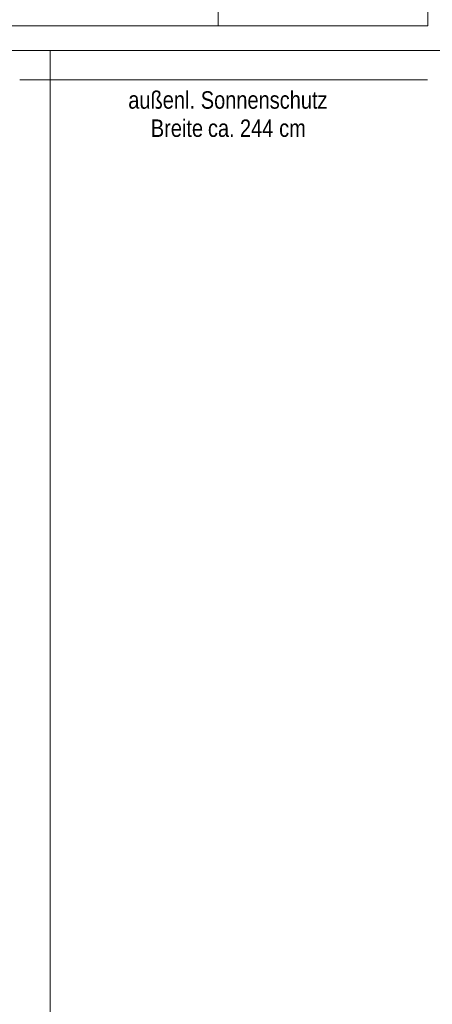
# Model space of a CAD drawing. Extents: x -620 to 300, y 62 to 1112.
# Tile 6 of 95: x -447 to -400, y 262 to 376. Entities that reach past the tile are written whole.
import ezdxf

# ---------------------------------------------------------------- set-up
doc = ezdxf.new("R2010")
doc.units = 0
doc.layers.get('0').update_dxf_attribs({"lineweight": 13})
doc.layers.add('30 -33 Aussenwände- 7 Fassade_ Elemente', color=7, linetype='Continuous', lineweight=9, true_color=0x00aacc)
doc.layers.add('70 -72 Beschriftung- 1 Beschriftung allgemein', color=7, linetype='Continuous', lineweight=9, true_color=0xff6633)
doc.layers.add('60- 61 allgemeine Ausstattung- 4 Terrassen', color=7, linetype='Continuous', lineweight=9)
doc.styles.get("Standard").update_dxf_attribs({"font": 'ARIALN.TTF'})

# ---------------------------------------------------------------- blocks, each defined once
blk = doc.blocks.new('Referenz-A06G9S5P8I')
at = {"layer": '30 -33 Aussenwände- 7 Fassade_ Elemente', "color": 0, "lineweight": -2}
for p, q in [((-424.25, 375.37), (-424.25, 377.37)), ((-400.05, 377.37), (-400.05, 375.37)), ((-424.25, 375.37), (-448.45, 375.37)), ((-400.05, 375.37), (-424.25, 375.37))]:
    blk.add_line(p, q, dxfattribs=at)
at = {"layer": '30 -33 Aussenwände- 7 Fassade_ Elemente', "color": 0, "linetype": 'Continuous', "lineweight": -2, "ltscale": 0.13}
for p, q in [((-291.95, 372.53), (-454.15, 372.53)), ((-447.75, 372.53), (-443.61, 372.53)), ((-443.61, 372.53), (-443.61, 220.27))]:
    blk.add_line(p, q, dxfattribs=at)
at = {"layer": '60- 61 allgemeine Ausstattung- 4 Terrassen', "color": 0, "lineweight": -2}
for p, q in [((-395.61, 372.53), (-443.61, 372.53)), ((-443.61, 372.53), (-443.61, 220.27))]:
    blk.add_line(p, q, dxfattribs=at)
at = {"layer": '70 -72 Beschriftung- 1 Beschriftung allgemein', "color": 0, "linetype": 'Continuous', "lineweight": -2, "ltscale": 0.13}
blk.add_line((-447.09, 369.13), (-400.09, 369.13), dxfattribs=at)
at = {"layer": '70 -72 Beschriftung- 1 Beschriftung allgemein', "color": 0, "linetype": 'Continuous', "lineweight": -2, "ltscale": 0.13, "char_height": 2.0138, "attachment_point": 1}
for s, insert in [('{\\fArial Narrow;außenl.}', (-434.6, 367.83)), ('{\\fArial Narrow;Sonnenschutz}', (-426.24, 367.83)), ('{\\fArial Narrow;Breite}', (-432, 364.57)), ('{\\fArial Narrow;ca.}', (-425.41, 364.57)), ('{\\fArial Narrow;244}', (-421.72, 364.57)), ('{\\fArial Narrow;cm}', (-417.2, 364.57))]:
    blk.add_mtext(s, dxfattribs=dict(at, insert=insert))

msp = doc.modelspace()

# ---------------------------------------------------------------- block references
at = {"color": 8, "lineweight": 13, "ltscale": 0.13, "true_color": 0x808080}
msp.add_blockref('Referenz-A06G9S5P8I', (0, 0), dxfattribs=at)

doc.saveas('drawing.dxf')
